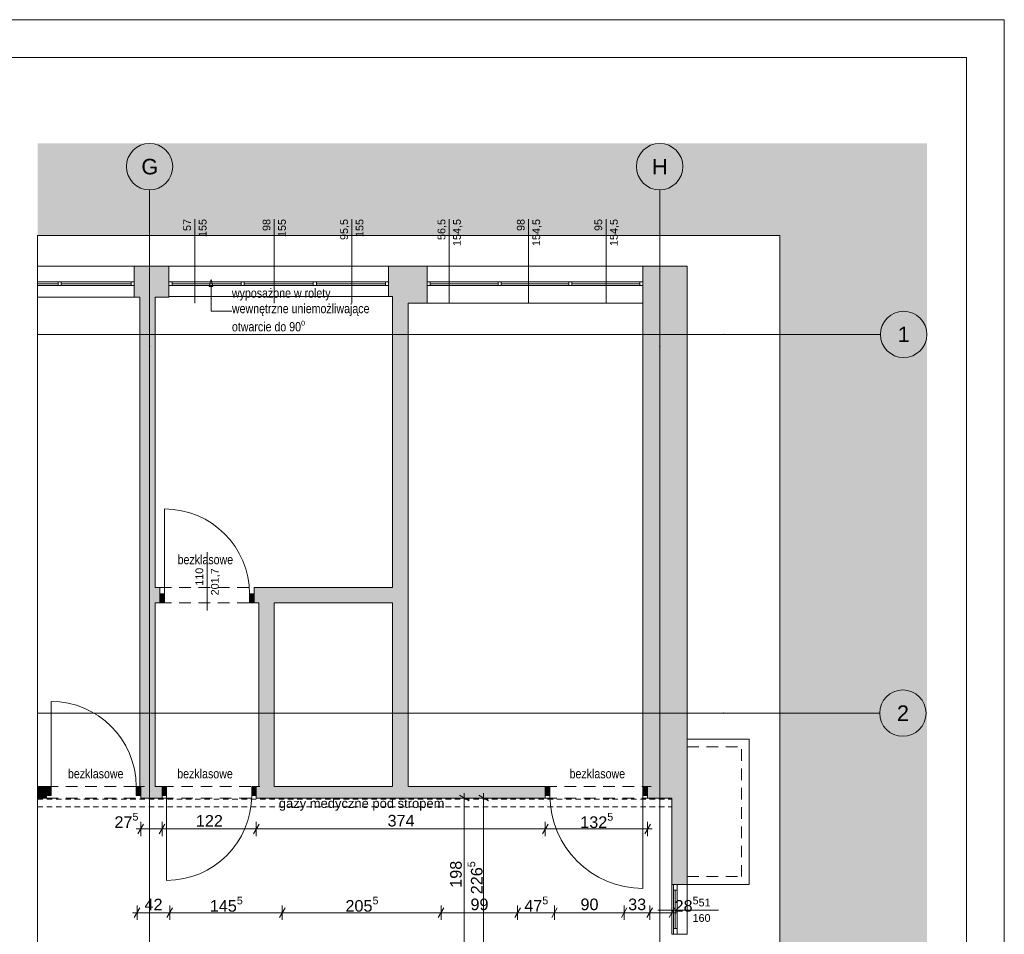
# Paper-space layout 'A-09 INWENTARYZACJA - PIĘTRO 6' of a CAD drawing. Header units: millimetres. Extents: x 0 to 420, y 0 to 297.
# Tile 8 of 8: x 293 to 420, y 179 to 297. Entities that reach past the tile are written whole.
import ezdxf
from ezdxf.xclip import XClip

# ---------------------------------------------------------------- set-up
doc = ezdxf.new("R2010")
doc.units = ezdxf.units.MM
doc.header["$MEASUREMENT"] = 0
doc.header["$XCLIPFRAME"] = 0
for name, pattern in [('DASHDOTX2', [1000, 500, -250, 0, -250]), ('Dashed 01', [1.2, 0.7, -0.5]), ('Przer. długie kreski', [2.5, 1.5, -1]), ('PRZERYWANA_DU_A', [550, 350.0000000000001, -199.9999999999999])]:
    doc.linetypes.add(name, pattern=pattern)
for name, color, linetype, lineweight in [('0_Nr_pióra__2', 8, 'Continuous', 13), ('A_Arkusz_Nr_pióra__1', 7, 'Continuous', 20), ('A_stolarka_Nr_pióra__3', 252, 'Continuous', 13), ('A_wymiary_Nr_pióra__1', 7, 'Continuous', 20), ('A_wymiary_Nr_pióra__2', 8, 'Continuous', 13), ('A_ściany_Nr_pióra__1', 7, 'Continuous', 20), ('Drzwi Archicad_Nr_pióra__1', 7, 'Continuous', 20), ('Znaczniki drzwi Archicada_Nr_pióra__3', 252, 'Continuous', 13)]:
    doc.layers.add(name, color=color, linetype=linetype, lineweight=lineweight)
for name, color, linetype, lineweight, true_color in [('A_opis_Nr_pióra__255', 7, 'Continuous', 15, 0x242424), ('A_opis_Nr_pióra__8', 7, 'Continuous', 13, 0x4c4c4c), ('A_osie_Nr_pióra__16', 7, 'Continuous', 5, 0x0f0f0f), ('A_osie_Nr_pióra__76', 7, 'Continuous', 5, 0x2d2d2d), ('A_ppoż_Nr_pióra__8', 7, 'Continuous', 13, 0x4c4c4c), ('A_wyposażenie_Nr_pióra__150', 7, 'Continuous', 5, 0x585858), ('A_wyposażenie_Nr_pióra__8', 7, 'Continuous', 13, 0x4c4c4c), ('A_ściany_Nr_pióra__10', 7, 'Continuous', 13, 0x4b4b4b), ('A_ściany_Nr_pióra__19', 7, 'Continuous', 5, 0x191919), ('Okna Archicada_Nr_pióra__19', 7, 'Continuous', 5, 0x191919)]:
    doc.layers.add(name, color=color, linetype=linetype, lineweight=lineweight, true_color=true_color)
for name, color, linetype in [('A_podrys', 7, 'Continuous'), ('A_ściany', 7, 'Continuous'), ('Drzwi Archicad', 7, 'Continuous')]:
    doc.layers.add(name, color=color, linetype=linetype)
doc.styles.add('STYL_AUTOMATYCZNY_1', font='arial.ttf')
doc.styles.add('STYL_AUTOMATYCZNY_2', font='ARIALN.TTF')
doc.styles.add('STYL_AUTOMATYCZNY_4', font='arial.ttf')

# ---------------------------------------------------------------- blocks, each defined once
blk = doc.blocks.new('Rysunek_2_2', base_point=(-1729.889313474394, -273.7973513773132))
at = {"linetype": 'Continuous', "lineweight": 0, "true_color": 0x484848}
blk.add_hatch(color=251, dxfattribs=at).paths.add_polyline_path([(409.9757994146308, 280.9865355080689), (294.9105875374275, 280.9865355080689), (294.9105875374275, 269.0874819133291), (390.975794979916, 269.0874819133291), (390.975794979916, 110.2774856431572), (409.9757994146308, 110.2774856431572)])
at = {"layer": 'A_ściany', "linetype": 'Continuous', "lineweight": 0, "true_color": 0x000000}
for points in [[(307.407795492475, 265.0874827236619), (307.407795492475, 261.0874827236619), (311.9077954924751, 261.0874827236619), (311.9077954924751, 265.0874827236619)], [(340.3277954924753, 265.0874827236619), (340.3277954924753, 261.1874827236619), (340.8577177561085, 261.1874827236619), (340.8577177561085, 265.0874827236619)], [(340.8577177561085, 265.0874827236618), (340.8577177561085, 260.3374827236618), (345.3257954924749, 260.3374827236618), (345.3257954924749, 265.0874827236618)], [(373.2257954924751, 265.0874827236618), (373.2257954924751, 197.7874827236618), (373.8457954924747, 197.7874827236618), (373.8457954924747, 196.2874827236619), (378.9757954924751, 196.2874827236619), (378.9757954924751, 265.0874827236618)], [(310.1374357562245, 197.7874827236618), (310.1374357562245, 261.0874827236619), (308.1424357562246, 261.0874827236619), (308.1424357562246, 197.7874827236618)], [(342.8527177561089, 197.7874827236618), (342.8527177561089, 260.3374827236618), (340.8577177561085, 260.3374827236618), (340.8577177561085, 197.7874827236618)], [(310.1374357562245, 221.5459556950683), (310.7374358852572, 221.5459556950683), (310.7374358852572, 223.5409557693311), (310.1374357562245, 223.5409557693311)], [(322.9374356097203, 221.5459556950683), (340.8577177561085, 221.5459556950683), (340.8577177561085, 223.5409557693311), (322.9374356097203, 223.5409557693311)], [(325.5182834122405, 197.7874827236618), (325.5182834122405, 221.5459556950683), (323.5232834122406, 221.5459556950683), (323.5232834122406, 197.7874827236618)], [(296.0657957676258, 197.7874836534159), (294.9105853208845, 197.7874836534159), (294.9105853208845, 196.2874835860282), (296.0657957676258, 196.2874835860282)], [(311.0157954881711, 197.7874829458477), (308.2657954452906, 197.7874825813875), (308.2657954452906, 196.2874827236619), (311.0157954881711, 196.2874827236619)], [(360.6057953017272, 197.7874818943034), (323.2157950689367, 197.7874829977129), (323.2157950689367, 196.2874827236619), (360.6057953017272, 196.2874827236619)], [(376.9757954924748, 185.1174827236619), (378.9757954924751, 185.1174827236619), (378.9757954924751, 196.2874827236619), (376.9757954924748, 196.2874827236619)]]:
    blk.add_hatch(color=18, dxfattribs=at).paths.add_polyline_path(points)
at = {"layer": 'Drzwi Archicad', "linetype": 'Continuous', "lineweight": 0, "true_color": 0xfdfdfd}
for points in [[(310.7374357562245, 222.6959556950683), (310.7374357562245, 221.5459556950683), (311.3374357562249, 221.5459556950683), (311.3374357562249, 222.6959556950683)], [(322.9374357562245, 221.5459556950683), (322.9374357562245, 222.6959556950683), (322.3374357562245, 222.6959556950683), (322.3374357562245, 221.5459556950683)], [(296.0657954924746, 197.7874827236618), (296.0657954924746, 196.6374827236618), (296.6657954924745, 196.6374827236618), (296.6657954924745, 197.7874827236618)], [(308.2657954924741, 196.6374827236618), (308.2657954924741, 197.7874827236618), (307.6657954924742, 197.7874827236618), (307.6657954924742, 196.6374827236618)], [(311.0157954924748, 196.6374827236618), (311.6157954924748, 196.6374827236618), (311.6157954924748, 197.7874827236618), (311.0157954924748, 197.7874827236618)], [(323.2157954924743, 197.7874827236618), (322.6157954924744, 197.7874827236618), (322.6157954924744, 196.6374827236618), (323.2157954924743, 196.6374827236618)], [(360.6057954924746, 197.7874827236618), (360.6057954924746, 196.6374827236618), (361.2057954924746, 196.6374827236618), (361.2057954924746, 197.7874827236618)], [(373.8457954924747, 196.6374827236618), (373.8457954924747, 197.7874827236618), (373.2457954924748, 197.7874827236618), (373.2457954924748, 196.6374827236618)]]:
    blk.add_hatch(color=7, dxfattribs=at).paths.add_polyline_path(points)
at = {"layer": '0_Nr_pióra__2', "color": 8, "linetype": 'PRZERYWANA_DU_A', "lineweight": 13, "flags": 128}
for points in [[(390.9757954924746, 110.2774827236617), (390.9757954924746, 269.0874827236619), (294.9105852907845, 269.0874827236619)], [(294.9105852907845, 269.0874827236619), (294.9105852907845, 110.2774827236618)]]:
    blk.add_lwpolyline(points, dxfattribs=at)
at = {"layer": 'A_opis_Nr_pióra__255', "color": 250, "linetype": 'Continuous', "lineweight": 15, "true_color": 0x242424}
for p, q in [((317.3603087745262, 263.3956602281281), (317.1103100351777, 262.462647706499)), ((317.6103100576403, 262.462647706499), (317.1103100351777, 262.462647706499)), ((317.3603087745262, 263.3956602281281), (317.6103100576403, 262.462647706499)), ((317.3603087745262, 262.462647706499), (317.3603087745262, 259.2984118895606)), ((317.3603087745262, 259.2984118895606), (320.062642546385, 259.2984118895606))]:
    blk.add_line(p, q, dxfattribs=at)
at = {"layer": 'A_osie_Nr_pióra__16', "color": 250, "linetype": 'DASHDOTX2', "lineweight": 5, "true_color": 0x0f0f0f}
for p, q in [((309.4077954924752, 254.7354591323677), (309.4077954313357, 274.9865393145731)), ((375.407795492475, 254.7354591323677), (375.4077958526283, 274.9865393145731)), ((383.7247166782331, 256.2774847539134), (294.9105854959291, 256.2774847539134)), ((383.724715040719, 256.2774827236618), (403.9757945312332, 256.2774816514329)), ((309.4077969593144, 254.7354603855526), (309.4077969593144, 110.2774825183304)), ((375.4077955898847, 254.7354603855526), (375.4077955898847, 110.2774825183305)), ((383.6235059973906, 207.2774821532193), (294.9105854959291, 207.2774821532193)), ((383.6235077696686, 207.2774827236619), (403.8745882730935, 207.2774819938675))]:
    blk.add_line(p, q, dxfattribs=at)
for p in [(383.724715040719, 256.2774827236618), (383.724715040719, 256.2774827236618), (309.4077954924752, 254.7354591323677), (309.4077954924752, 254.7354591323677), (375.407795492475, 254.7354591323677), (375.407795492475, 254.7354591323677), (383.6235077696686, 207.2774827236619), (383.6235077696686, 207.2774827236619)]:
    blk.add_point(p, dxfattribs=at)
at = {"layer": 'A_osie_Nr_pióra__76', "color": 250, "linetype": 'Continuous', "lineweight": 5, "true_color": 0x2d2d2d}
for centre in [(309.4077954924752, 277.9865395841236), (375.407795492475, 277.9865395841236), (406.9757954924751, 256.2774827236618), (406.8745882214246, 207.2774827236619)]:
    blk.add_circle(centre, 3, dxfattribs=at)
at = {"layer": 'A_stolarka_Nr_pióra__3', "color": 252, "linetype": 'Continuous', "lineweight": 13}
for p, q in [((315.2688475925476, 271.2107720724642), (315.2688475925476, 260.3374816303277)), ((325.5316699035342, 271.2107720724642), (325.5316699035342, 260.3374816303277)), ((335.5679368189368, 271.2107720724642), (335.5679368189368, 260.3374816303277)), ((348.1668466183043, 271.2107720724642), (348.1668466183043, 260.3374816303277)), ((358.4296714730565, 271.2107720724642), (358.4296714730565, 260.3374816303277)), ((368.4659358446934, 271.2107720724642), (368.4659358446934, 260.3374816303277)), ((383.0172518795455, 181.7705338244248), (375.185796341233, 181.7705338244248))]:
    blk.add_line(p, q, dxfattribs=at)
at = {"layer": 'A_wymiary_Nr_pióra__1', "color": 7, "linetype": 'Continuous', "lineweight": 20}
for p, q in [((350.7407965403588, 195.926637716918), (349.4907952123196, 196.6483269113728)), ((353.2407966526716, 195.926637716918), (351.9907953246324, 196.6483269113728)), ((308.626638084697, 192.9124815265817), (307.9049514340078, 191.6624827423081)), ((311.3766394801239, 192.9124815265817), (310.6549528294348, 191.6624827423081)), ((323.576638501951, 192.9124815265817), (322.8549518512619, 191.6624827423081)), ((360.9666401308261, 192.9124815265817), (360.2449509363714, 191.6624827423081)), ((373.484950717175, 191.6624827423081), (374.2066399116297, 192.9124815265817)), ((308.146639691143, 182.0824834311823), (307.4249504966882, 180.8324821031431)), ((312.3666399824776, 182.0824834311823), (311.6449507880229, 180.8324821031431)), ((326.9359785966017, 182.0824834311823), (326.2142919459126, 180.8324821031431)), ((347.4766390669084, 182.0824834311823), (346.7549524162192, 180.8324821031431)), ((357.3866385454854, 182.0824834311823), (356.6649518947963, 180.8324821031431)), ((362.1566391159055, 182.0824834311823), (361.4349524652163, 180.8324821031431)), ((371.1766386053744, 182.0824834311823), (370.4549519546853, 180.8324821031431)), ((374.4866398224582, 182.0824834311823), (373.7649506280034, 180.8324821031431)), ((376.6149525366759, 180.8324821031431), (377.3366391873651, 182.0824834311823))]:
    blk.add_line(p, q, dxfattribs=at)
at = {"layer": 'A_wymiary_Nr_pióra__2', "color": 8, "linetype": 'Continuous', "lineweight": 13}
for p, q in [((351.0532956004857, 196.2874835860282), (349.1782961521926, 196.2874835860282)), ((350.1157958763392, 196.2874835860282), (350.1157958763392, 196.8987326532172)), ((350.1157958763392, 176.4974832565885), (350.1157958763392, 196.2874835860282)), ((353.5532957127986, 196.2874835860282), (351.6782962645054, 196.2874835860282)), ((352.615795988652, 196.2874835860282), (352.615795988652, 196.8987326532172)), ((352.615795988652, 173.6174827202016), (352.615795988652, 196.2874835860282)), ((308.2657947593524, 191.3499836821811), (308.2657947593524, 193.2249831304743)), ((311.0157961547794, 191.3499836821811), (311.0157961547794, 193.2249831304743)), ((323.2157951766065, 191.3499836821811), (323.2157951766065, 193.2249831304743)), ((360.6057942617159, 191.3499836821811), (360.6057942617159, 193.2249831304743)), ((373.8457965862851, 191.3499836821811), (373.8457965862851, 193.2249831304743)), ((307.6545456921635, 192.2874834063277), (308.2657947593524, 192.2874834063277)), ((308.2657947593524, 192.2874834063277), (311.0157961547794, 192.2874834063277)), ((311.0157961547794, 192.2874834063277), (323.2157951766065, 192.2874834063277)), ((323.2157951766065, 192.2874834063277), (360.6057942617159, 192.2874834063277)), ((360.6057942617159, 192.2874834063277), (373.8457965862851, 192.2874834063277)), ((373.8457965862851, 192.2874834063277), (374.4570456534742, 192.2874834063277)), ((307.7857963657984, 180.5199830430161), (307.7857963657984, 182.3949824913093)), ((312.005796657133, 180.5199830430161), (312.005796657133, 182.3949824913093)), ((326.5751352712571, 180.5199830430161), (326.5751352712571, 182.3949824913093)), ((347.1157957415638, 180.5199830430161), (347.1157957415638, 182.3949824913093)), ((357.0257952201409, 180.5199830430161), (357.0257952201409, 182.3949824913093)), ((361.7957957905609, 180.5199830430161), (361.7957957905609, 182.3949824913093)), ((370.8157952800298, 180.5199830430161), (370.8157952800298, 182.3949824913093)), ((374.1257964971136, 180.5199830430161), (374.1257964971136, 182.3949824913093)), ((376.9757958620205, 180.5199830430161), (376.9757958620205, 182.3949824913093)), ((307.1745447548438, 181.4574827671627), (307.7857963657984, 181.4574827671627)), ((307.7857963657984, 181.4574827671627), (312.005796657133, 181.4574827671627)), ((312.005796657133, 181.4574827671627), (326.5751352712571, 181.4574827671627)), ((326.5751352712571, 181.4574827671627), (347.1157957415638, 181.4574827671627)), ((347.1157957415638, 181.4574827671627), (357.0257952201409, 181.4574827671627)), ((357.0257952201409, 181.4574827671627), (361.7957957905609, 181.4574827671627)), ((361.7957957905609, 181.4574827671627), (370.8157952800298, 181.4574827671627)), ((370.8157952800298, 181.4574827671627), (374.1257964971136, 181.4574827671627)), ((374.1257964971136, 181.4574827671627), (376.9757958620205, 181.4574827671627)), ((376.9757958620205, 181.4574827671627), (377.5870449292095, 181.4574827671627))]:
    blk.add_line(p, q, dxfattribs=at)
at = {"layer": 'A_wyposażenie_Nr_pióra__150', "color": 251, "linetype": 'Dashed 01', "lineweight": 5, "true_color": 0x585858}
for p, q in [((294.9105853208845, 196.1380882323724), (377.0257961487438, 196.1380882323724)), ((294.9105853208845, 195.1380881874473), (377.0257961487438, 195.1380881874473))]:
    blk.add_line(p, q, dxfattribs=at)
at = {"layer": 'A_ściany_Nr_pióra__1', "color": 7, "linetype": 'Continuous', "lineweight": 20}
for p, q in [((307.4077953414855, 261.0874829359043), (307.4077953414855, 265.0874831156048)), ((340.3277953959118, 261.18748344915), (340.3277953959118, 265.0874831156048)), ((345.3257962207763, 260.3374816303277), (345.3257962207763, 265.0874831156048)), ((310.7374369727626, 223.5409557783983), (310.36743609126, 223.5409557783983)), ((310.7374369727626, 222.6959550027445), (310.7374369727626, 223.5409557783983)), ((322.9374359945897, 223.5409557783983), (323.3074368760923, 223.5409557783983)), ((322.9374359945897, 222.6959550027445), (322.9374359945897, 223.5409557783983)), ((310.7374369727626, 221.5459567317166), (310.7374369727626, 222.6959550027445)), ((322.9374359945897, 221.5459567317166), (322.9374359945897, 222.6959550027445)), ((310.7374369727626, 221.5459567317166), (310.2674355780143, 221.5459567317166)), ((322.9374359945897, 221.5459567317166), (323.4074348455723, 221.5459567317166)), ((296.0657957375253, 197.7874836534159), (295.5957943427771, 197.7874836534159)), ((296.0657957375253, 197.7874836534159), (296.0657957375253, 196.6374828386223)), ((308.2657947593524, 197.7874836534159), (308.7357961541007, 197.7874836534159)), ((308.2657947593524, 197.7874836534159), (308.2657947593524, 196.6374828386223)), ((311.0157961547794, 197.7874836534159), (310.5457947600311, 197.7874836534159)), ((311.0157961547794, 197.7874836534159), (311.0157961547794, 196.6374828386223)), ((323.2157951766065, 197.7874836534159), (323.6857965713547, 197.7874836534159)), ((323.2157951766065, 197.7874836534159), (323.2157951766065, 196.6374828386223)), ((360.6057942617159, 197.7874836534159), (360.1357954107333, 197.7874836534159)), ((360.6057942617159, 197.7874836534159), (360.6057942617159, 196.6374828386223)), ((373.8457965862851, 197.7874836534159), (374.3157954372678, 197.7874836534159)), ((373.8457965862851, 197.7874836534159), (373.8457965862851, 196.6374828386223)), ((296.0657957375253, 196.2874835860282), (295.6957948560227, 196.2874835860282)), ((296.0657957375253, 196.6374828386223), (296.0657957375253, 196.2874835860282)), ((308.2657947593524, 196.6374828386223), (308.2657947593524, 196.2874835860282)), ((308.2657947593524, 196.2874835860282), (308.6357956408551, 196.2874835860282)), ((311.0157961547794, 196.2874835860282), (310.6457952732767, 196.2874835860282)), ((311.0157961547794, 196.6374828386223), (311.0157961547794, 196.2874835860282)), ((323.2157951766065, 196.6374828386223), (323.2157951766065, 196.2874835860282)), ((323.2157951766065, 196.2874835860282), (323.5857960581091, 196.2874835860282)), ((360.6057942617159, 196.2874835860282), (360.2357959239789, 196.2874835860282)), ((360.6057942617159, 196.6374828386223), (360.6057942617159, 196.2874835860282)), ((373.8457965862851, 196.6374828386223), (373.8457965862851, 196.2874835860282)), ((373.8457965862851, 196.2874835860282), (374.2157949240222, 196.2874835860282)), ((378.9757959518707, 185.1174832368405), (376.9757958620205, 185.1174832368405)), ((378.9757959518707, 178.6574836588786), (376.9757958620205, 178.6574836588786))]:
    blk.add_line(p, q, dxfattribs=at)
at = {"layer": 'A_ściany_Nr_pióra__1', "color": 7, "linetype": 'Continuous', "lineweight": 20, "flags": 128}
for points in [[(311.9077954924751, 265.0874827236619), (307.407795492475, 265.0874827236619)], [(311.9077954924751, 265.0874827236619), (311.9077954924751, 261.1874827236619)], [(340.8577177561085, 265.0874827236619), (340.3277954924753, 265.0874827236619)], [(345.3257954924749, 265.0874827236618), (340.8577177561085, 265.0874827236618)], [(373.2257954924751, 260.3374827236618), (373.2257954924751, 265.0874827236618)], [(378.9757954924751, 265.0874827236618), (373.2257954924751, 265.0874827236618)], [(378.9757954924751, 196.2874827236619), (378.9757954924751, 265.0874827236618)], [(311.9077954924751, 261.0874827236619), (311.9077954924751, 261.1874827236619)], [(340.3277954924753, 261.1874827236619), (340.8577177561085, 261.1874827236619)], [(340.8577177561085, 261.1874827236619), (340.8577177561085, 260.3374827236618)], [(307.407795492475, 261.0874827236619), (308.1424357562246, 261.0874827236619)], [(308.1424357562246, 261.0874827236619), (308.1424357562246, 197.7874827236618)], [(310.1374357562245, 223.5409556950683), (310.1374357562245, 261.0874827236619)], [(310.1374357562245, 261.0874827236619), (311.9077954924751, 261.0874827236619)], [(340.8577177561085, 260.3374827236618), (340.8577177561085, 223.5409556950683)], [(342.8527177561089, 260.3374827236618), (345.3257954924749, 260.3374827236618)], [(342.8527177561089, 197.7874827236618), (342.8527177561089, 260.3374827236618)], [(373.2257954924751, 260.3374827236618), (373.2257954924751, 197.7874827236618)], [(310.7374358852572, 223.5409556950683), (310.1374357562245, 223.5409556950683)], [(340.8577177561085, 223.5409556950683), (322.9374356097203, 223.5409556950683)], [(310.1374357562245, 197.7874827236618), (310.1374357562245, 221.5459556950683)], [(310.1374357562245, 221.5459556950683), (310.7374358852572, 221.5459556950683)], [(322.9374356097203, 221.5459556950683), (323.5232834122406, 221.5459556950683)], [(323.5232834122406, 221.5459556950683), (323.5232834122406, 197.7874827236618)], [(325.5182834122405, 197.7874827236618), (325.5182834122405, 221.5459556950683)], [(325.5182834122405, 221.5459556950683), (340.8577177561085, 221.5459556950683)], [(340.8577177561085, 221.5459556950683), (340.8577177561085, 197.7874827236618)], [(296.0657958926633, 197.7874827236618), (294.9105852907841, 197.7874827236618)], [(311.0157952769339, 197.7874827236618), (310.1374357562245, 197.7874827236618)], [(323.5232834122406, 197.7874827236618), (323.2157952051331, 197.7874827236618)], [(340.8577177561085, 197.7874827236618), (325.5182834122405, 197.7874827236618)], [(360.6057953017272, 197.7874827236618), (342.8527177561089, 197.7874827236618)], [(373.2257954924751, 197.7874827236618), (373.8457954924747, 197.7874827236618)], [(294.9105852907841, 196.2874827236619), (296.0657958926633, 196.2874827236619)], [(308.2657958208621, 196.2874827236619), (311.0157952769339, 196.2874827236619)], [(323.2157952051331, 196.2874827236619), (360.6057953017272, 196.2874827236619)], [(373.8457954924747, 196.2874827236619), (376.9757954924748, 196.2874827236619)], [(376.9757954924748, 196.2874827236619), (376.9757954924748, 185.1174827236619)], [(378.9757954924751, 185.1174827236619), (378.9757954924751, 196.2874827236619)]]:
    blk.add_lwpolyline(points, dxfattribs=at)
at = {"layer": 'A_ściany_Nr_pióra__10', "color": 251, "linetype": 'Przer. długie kreski', "lineweight": 13, "true_color": 0x4b4b4b}
for p, q in [((310.7374369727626, 223.5409557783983), (322.9374359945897, 223.5409557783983)), ((310.7374369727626, 221.5459567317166), (322.9374359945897, 221.5459567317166)), ((378.9757959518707, 202.9174830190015), (385.9757962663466, 202.9174830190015)), ((385.9757962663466, 186.1174832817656), (385.9757962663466, 202.9174830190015)), ((296.0657957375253, 197.7874836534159), (308.2657947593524, 197.7874836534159)), ((311.0157961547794, 197.7874836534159), (323.2157951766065, 197.7874836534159)), ((360.6057942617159, 197.7874836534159), (373.8457965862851, 197.7874836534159)), ((296.0657957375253, 196.2874835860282), (308.2657947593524, 196.2874835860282)), ((311.0157961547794, 196.2874835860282), (323.2157951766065, 196.2874835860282)), ((360.6057942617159, 196.2874835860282), (373.8457965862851, 196.2874835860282)), ((378.9757959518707, 186.1174832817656), (385.9757962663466, 186.1174832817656))]:
    blk.add_line(p, q, dxfattribs=at)
at = {"layer": 'A_ściany_Nr_pióra__10', "color": 251, "linetype": 'Continuous', "lineweight": 13, "true_color": 0x4b4b4b}
for p, q in [((378.9757959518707, 203.9174830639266), (386.9757963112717, 203.9174830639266)), ((386.9757963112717, 185.1174832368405), (386.9757963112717, 203.9174830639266)), ((378.9757959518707, 185.1174832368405), (386.9757963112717, 185.1174832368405))]:
    blk.add_line(p, q, dxfattribs=at)
at = {"layer": 'A_ściany_Nr_pióra__19', "color": 250, "linetype": 'Continuous', "lineweight": 5, "true_color": 0x191919}
for p, q in [((307.4077959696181, 265.0874831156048), (294.9105859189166, 265.0874831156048)), ((340.3277953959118, 265.0874831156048), (311.9077955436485, 265.0874831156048)), ((373.2257944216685, 265.0874831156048), (345.3257962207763, 265.0874831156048)), ((311.9077955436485, 261.18748344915), (340.3277953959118, 261.18748344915)), ((294.9105859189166, 261.0874829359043), (307.4077959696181, 261.0874829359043)), ((345.3257962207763, 260.3374816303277), (373.2257944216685, 260.3374816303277)), ((376.9757958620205, 185.1174832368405), (376.9757958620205, 178.6574836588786)), ((378.9757959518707, 178.6574836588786), (378.9757959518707, 185.1174832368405))]:
    blk.add_line(p, q, dxfattribs=at)
at = {"layer": 'Drzwi Archicad_Nr_pióra__1', "color": 7, "linetype": 'Continuous', "lineweight": 20}
for p, q in [((311.3374349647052, 222.6959550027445), (311.3374349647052, 233.6959554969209)), ((310.7374369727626, 223.5409557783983), (310.36743609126, 223.5409557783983)), ((310.7374369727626, 223.5409557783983), (310.36743609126, 223.5409557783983)), ((310.7374369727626, 222.6959550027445), (310.7374369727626, 223.5409557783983)), ((310.7374369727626, 222.6959550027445), (310.7374369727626, 223.5409557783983)), ((322.9374359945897, 222.6959550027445), (322.9374359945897, 223.5409557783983)), ((322.9374359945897, 222.6959550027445), (322.9374359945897, 223.5409557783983)), ((322.9374359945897, 223.5409557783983), (323.3074368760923, 223.5409557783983)), ((322.9374359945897, 223.5409557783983), (323.3074368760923, 223.5409557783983)), ((310.7374369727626, 222.6959550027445), (311.3374349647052, 222.6959550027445)), ((310.7374369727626, 221.5459567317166), (310.7374369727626, 222.6959550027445)), ((310.7374369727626, 221.5459567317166), (310.7374369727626, 222.6959550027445)), ((310.7374369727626, 221.5459567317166), (310.7374369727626, 222.6959550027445)), ((311.3374349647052, 222.6959550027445), (311.3374349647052, 221.5459567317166)), ((322.3374354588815, 221.5459567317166), (322.3374354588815, 222.6959550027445)), ((322.3374354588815, 222.6959550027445), (322.9374359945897, 222.6959550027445)), ((322.9374359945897, 222.6959550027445), (322.9374359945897, 221.5459567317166)), ((322.9374359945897, 221.5459567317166), (322.9374359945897, 222.6959550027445)), ((322.9374359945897, 221.5459567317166), (322.9374359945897, 222.6959550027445)), ((310.7374369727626, 221.5459567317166), (310.2674355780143, 221.5459567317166)), ((310.7374369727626, 221.5459567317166), (310.2674355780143, 221.5459567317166)), ((311.3374349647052, 221.5459567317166), (310.7374369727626, 221.5459567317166)), ((322.9374359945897, 221.5459567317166), (322.3374354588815, 221.5459567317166)), ((322.9374359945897, 221.5459567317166), (323.4074348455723, 221.5459567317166)), ((322.9374359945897, 221.5459567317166), (323.4074348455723, 221.5459567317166)), ((296.6657962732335, 197.7874836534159), (296.6657962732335, 208.7874816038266)), ((296.0657957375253, 197.7874836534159), (295.5957943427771, 197.7874836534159)), ((296.0657957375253, 197.7874836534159), (295.5957943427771, 197.7874836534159)), ((296.0657957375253, 197.7874836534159), (296.6657962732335, 197.7874836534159)), ((296.0657957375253, 196.6374828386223), (296.0657957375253, 197.7874836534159)), ((296.0657957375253, 197.7874836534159), (296.0657957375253, 196.6374828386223)), ((296.0657957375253, 197.7874836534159), (296.0657957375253, 196.6374828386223)), ((296.6657962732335, 197.7874836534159), (296.6657962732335, 196.6374828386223)), ((307.6657942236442, 196.6374828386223), (307.6657942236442, 197.7874836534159)), ((307.6657942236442, 197.7874836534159), (308.2657947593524, 197.7874836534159)), ((308.2657947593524, 197.7874836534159), (308.2657947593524, 196.6374828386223)), ((308.2657947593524, 197.7874836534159), (308.2657947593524, 196.6374828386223)), ((308.2657947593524, 197.7874836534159), (308.2657947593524, 196.6374828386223)), ((308.2657947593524, 197.7874836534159), (308.7357961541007, 197.7874836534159)), ((308.2657947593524, 197.7874836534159), (308.7357961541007, 197.7874836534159)), ((311.0157961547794, 197.7874836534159), (310.5457947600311, 197.7874836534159)), ((311.0157961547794, 197.7874836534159), (310.5457947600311, 197.7874836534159)), ((311.6157966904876, 197.7874836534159), (311.0157961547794, 197.7874836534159)), ((311.0157961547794, 197.7874836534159), (311.0157961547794, 196.6374828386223)), ((311.0157961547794, 197.7874836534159), (311.0157961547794, 196.6374828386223)), ((311.0157961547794, 197.7874836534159), (311.0157961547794, 196.6374828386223)), ((311.6157966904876, 196.6374828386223), (311.6157966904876, 197.7874836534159)), ((323.2157951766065, 197.7874836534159), (322.6157946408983, 197.7874836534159)), ((322.6157946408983, 197.7874836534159), (322.6157946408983, 196.6374828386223)), ((323.2157951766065, 196.6374828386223), (323.2157951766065, 197.7874836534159)), ((323.2157951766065, 197.7874836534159), (323.2157951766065, 196.6374828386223)), ((323.2157951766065, 197.7874836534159), (323.2157951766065, 196.6374828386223)), ((323.2157951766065, 197.7874836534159), (323.6857965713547, 197.7874836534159)), ((323.2157951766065, 197.7874836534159), (323.6857965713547, 197.7874836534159)), ((360.6057942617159, 197.7874836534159), (360.1357954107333, 197.7874836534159)), ((360.6057942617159, 197.7874836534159), (360.1357954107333, 197.7874836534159)), ((360.6057942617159, 197.7874836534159), (361.2057947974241, 197.7874836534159)), ((360.6057942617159, 196.6374828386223), (360.6057942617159, 197.7874836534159)), ((360.6057942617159, 197.7874836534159), (360.6057942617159, 196.6374828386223)), ((360.6057942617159, 197.7874836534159), (360.6057942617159, 196.6374828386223)), ((361.2057947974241, 197.7874836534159), (361.2057947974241, 196.6374828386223)), ((373.2457960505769, 196.6374828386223), (373.2457960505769, 197.7874836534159)), ((373.2457960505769, 197.7874836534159), (373.8457965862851, 197.7874836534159)), ((373.8457965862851, 197.7874836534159), (373.8457965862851, 196.6374828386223)), ((373.8457965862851, 197.7874836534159), (373.8457965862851, 196.6374828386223)), ((373.8457965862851, 197.7874836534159), (373.8457965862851, 196.6374828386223)), ((373.8457965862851, 197.7874836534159), (374.3157954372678, 197.7874836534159)), ((373.8457965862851, 197.7874836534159), (374.3157954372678, 197.7874836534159)), ((296.0657957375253, 196.2874835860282), (295.6957948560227, 196.2874835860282)), ((296.0657957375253, 196.2874835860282), (295.6957948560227, 196.2874835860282)), ((296.6657962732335, 196.6374828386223), (296.0657957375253, 196.6374828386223)), ((296.0657957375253, 196.6374828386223), (296.0657957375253, 196.2874835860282)), ((296.0657957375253, 196.6374828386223), (296.0657957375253, 196.2874835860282)), ((308.2657947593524, 196.6374828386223), (307.6657942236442, 196.6374828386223)), ((308.2657947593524, 196.6374828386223), (308.2657947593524, 196.2874835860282)), ((308.2657947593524, 196.6374828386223), (308.2657947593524, 196.2874835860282)), ((308.2657947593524, 196.2874835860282), (308.6357956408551, 196.2874835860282)), ((308.2657947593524, 196.2874835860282), (308.6357956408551, 196.2874835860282)), ((311.0157961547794, 196.2874835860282), (310.6457952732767, 196.2874835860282)), ((311.0157961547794, 196.2874835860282), (310.6457952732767, 196.2874835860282)), ((311.0157961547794, 196.6374828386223), (311.6157966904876, 196.6374828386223)), ((311.0157961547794, 196.6374828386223), (311.0157961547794, 196.2874835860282)), ((311.0157961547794, 196.6374828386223), (311.0157961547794, 196.2874835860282)), ((311.6157966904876, 196.6374828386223), (311.6157966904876, 185.637482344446)), ((322.6157946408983, 196.6374828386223), (323.2157951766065, 196.6374828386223)), ((323.2157951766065, 196.6374828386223), (323.2157951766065, 196.2874835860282)), ((323.2157951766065, 196.6374828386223), (323.2157951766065, 196.2874835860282)), ((323.2157951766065, 196.2874835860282), (323.5857960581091, 196.2874835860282)), ((323.2157951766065, 196.2874835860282), (323.5857960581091, 196.2874835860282)), ((360.6057942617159, 196.2874835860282), (360.2357959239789, 196.2874835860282)), ((360.6057942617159, 196.2874835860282), (360.2357959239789, 196.2874835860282)), ((361.2057947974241, 196.6374828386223), (360.6057942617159, 196.6374828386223)), ((360.6057942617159, 196.6374828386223), (360.6057942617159, 196.2874835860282)), ((360.6057942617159, 196.6374828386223), (360.6057942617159, 196.2874835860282)), ((373.8457965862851, 196.6374828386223), (373.2457960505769, 196.6374828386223)), ((373.2457960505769, 196.6374828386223), (373.2457960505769, 184.5974815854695)), ((373.8457965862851, 196.6374828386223), (373.8457965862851, 196.2874835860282)), ((373.8457965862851, 196.6374828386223), (373.8457965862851, 196.2874835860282)), ((373.8457965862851, 196.2874835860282), (374.2157949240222, 196.2874835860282)), ((373.8457965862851, 196.2874835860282), (374.2157949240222, 196.2874835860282))]:
    blk.add_line(p, q, dxfattribs=at)
for centre, radius, start, end in [((311.3374357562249, 222.6959556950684), 10.99999999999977, 0, 90), ((296.6657954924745, 197.787482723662), 10.99999999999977, 0, 90), ((311.6157954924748, 196.6374827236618), 10.99999999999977, 270, 0), ((373.2457954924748, 196.6374827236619), 12.04000000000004, 180, 270)]:
    blk.add_arc(centre, radius, start, end, dxfattribs=at)
at = {"layer": 'Okna Archicada_Nr_pióra__19', "color": 250, "linetype": 'Continuous', "lineweight": 5, "true_color": 0x191919}
for p, q in [((297.5611279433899, 262.8374817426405), (294.9105852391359, 262.8374817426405)), ((294.9105859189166, 263.0874830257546), (307.4077959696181, 263.0874830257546)), ((307.4077959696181, 262.587483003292), (294.9105859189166, 262.587483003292)), ((297.561127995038, 263.0874830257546), (297.561127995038, 262.587483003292)), ((297.9611300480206, 263.0874830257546), (297.9611300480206, 262.587483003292)), ((307.0077958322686, 262.8374817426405), (297.9611300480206, 262.8374817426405)), ((307.0077958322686, 263.0874830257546), (307.0077958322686, 262.587483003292)), ((307.4077959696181, 263.0874830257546), (307.4077953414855, 262.587483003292)), ((311.9077955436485, 262.587483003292), (311.9077955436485, 263.0874830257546)), ((311.9077955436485, 263.0874830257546), (340.3277953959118, 263.0874830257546)), ((340.3277953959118, 262.587483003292), (311.9077955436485, 262.587483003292)), ((312.3077950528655, 263.0874830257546), (312.3077950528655, 262.587483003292)), ((321.2477956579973, 262.8374817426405), (312.3077950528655, 262.8374817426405)), ((321.2477956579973, 263.0874830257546), (321.2477956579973, 262.587483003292)), ((321.6477951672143, 263.0874830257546), (321.6477951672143, 262.587483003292)), ((330.5877957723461, 262.8374817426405), (321.6477951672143, 262.8374817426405)), ((330.5877957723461, 263.0874830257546), (330.5877957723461, 262.587483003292)), ((330.987795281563, 263.0874830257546), (330.987795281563, 262.587483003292)), ((339.9277958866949, 262.8374817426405), (330.987795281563, 262.8374817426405)), ((339.9277958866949, 263.0874830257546), (339.9277958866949, 262.587483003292)), ((340.3277953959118, 263.0874830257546), (340.3277953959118, 262.587483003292)), ((345.3257962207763, 262.587483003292), (345.3257962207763, 263.0874830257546)), ((345.3257962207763, 263.0874830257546), (373.2257944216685, 263.0874830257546)), ((373.2257944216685, 262.587483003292), (345.3257962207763, 262.587483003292)), ((345.7257957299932, 263.0874830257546), (345.7257957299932, 262.587483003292)), ((354.4924616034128, 262.8374817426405), (345.7257957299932, 262.8374817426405)), ((354.4924616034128, 263.0874830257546), (354.4924616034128, 262.587483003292)), ((354.8924611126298, 263.0874830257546), (354.8924611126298, 262.587483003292)), ((363.659129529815, 262.8374817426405), (354.8924611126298, 262.8374817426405)), ((363.659129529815, 263.0874830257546), (363.659129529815, 262.587483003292)), ((364.0591290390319, 263.0874830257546), (364.0591290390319, 262.587483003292)), ((372.8257949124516, 262.8374817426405), (364.0591290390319, 262.8374817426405)), ((372.8257949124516, 263.0874830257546), (372.8257949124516, 262.587483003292)), ((373.2257944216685, 263.0874830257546), (373.2257944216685, 262.587483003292)), ((377.1757943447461, 178.6574836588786), (377.1757943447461, 185.1174832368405)), ((377.1757943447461, 185.1174832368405), (377.6757943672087, 185.1174832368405)), ((377.6757943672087, 185.1174832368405), (377.6757943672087, 178.6574836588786)), ((377.1757943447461, 184.3674819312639), (377.6757943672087, 184.3674819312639)), ((377.4257956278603, 179.4074824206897), (377.4257956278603, 184.3674819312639)), ((377.1757943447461, 179.4074824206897), (377.6757943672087, 179.4074824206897)), ((377.6757943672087, 178.6574836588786), (377.1757943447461, 178.6574836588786))]:
    blk.add_line(p, q, dxfattribs=at)
at = {"layer": 'Znaczniki drzwi Archicada_Nr_pióra__3', "color": 252, "linetype": 'Continuous', "lineweight": 13}
blk.add_line((316.8374352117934, 228.1062544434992), (316.8374352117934, 220.5379540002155), dxfattribs=at)
at = {"layer": 'A_opis_Nr_pióra__8', "color": 251, "linetype": 'Continuous', "lineweight": 13, "true_color": 0x4c4c4c, "insert": (320.0626433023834, 259.2747647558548), "char_height": 1.2, "width": 18.96356977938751, "attachment_point": 4, "line_spacing_factor": 1.000096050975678, "style": 'STYL_AUTOMATYCZNY_2'}
blk.add_mtext('\\A1;{\\pql;\\fArial Narrow|b0|i0|c238|p0;\\W1.000000;wyposażone w rolety wewnętrzne uniemożliwające otwarcie do 90\\fArial Narrow|b0|i0|c238|p0;\\W1.000000;\\A1{\\H.66x;\\So^  ;}}', dxfattribs=at)
at = {"layer": 'A_osie_Nr_pióra__76', "color": 250, "linetype": 'Continuous', "lineweight": 5, "true_color": 0x2d2d2d, "char_height": 2, "attachment_point": 1, "style": 'STYL_AUTOMATYCZNY_1'}
for s, insert in [('\\A1;{\\pql;\\pt0;\\fArial|b0|i0|c238|p0;\\W1.000000;G}', (308.3410504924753, 278.9865396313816)), ('\\A1;{\\pql;\\pt0;\\fArial|b0|i0|c238|p0;\\W1.000000;H}', (374.417390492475, 278.9865396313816)), ('\\A1;{\\pql;\\pt0;\\fArial|b0|i0|c238|p0;\\W1.000000;1}', (406.2130704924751, 257.2774827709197)), ('\\A1;{\\pql;\\pt0;\\fArial|b0|i0|c238|p0;\\W1.000000;2}', (406.1118632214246, 208.2774827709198))]:
    blk.add_mtext(s, dxfattribs=dict(at, insert=insert))
at = {"layer": 'A_ppoż_Nr_pióra__8', "color": 251, "linetype": 'Continuous', "lineweight": 13, "true_color": 0x4c4c4c, "char_height": 1.2, "attachment_point": 5, "style": 'STYL_AUTOMATYCZNY_2'}
for insert in [(316.6265471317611, 227.1332504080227), (302.4358700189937, 199.43470511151), (316.5792375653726, 199.43470511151), (367.3410652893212, 199.43470511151)]:
    blk.add_mtext('\\A1;{\\pqc;\\fArial Narrow|b0|i0|c238|p0;\\W1.000000;bezklasowe}', dxfattribs=dict(at, insert=insert))
at = {"layer": 'A_stolarka_Nr_pióra__3', "color": 252, "linetype": 'Continuous', "lineweight": 13, "attachment_point": 9, "rotation": 90, "style": 'STYL_AUTOMATYCZNY_1'}
for s, insert, char_height in [('\\A1;{\\pqr;\\fArial|b0|i0|c238|p0;\\W1.000000;57}', (314.7855144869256, 271.2107722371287), 1), ('\\A1;{\\pqr;\\fArial|b0|i0|c238|p0;\\W1.000000;155}', (316.7855144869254, 271.2107722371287), 0.9999999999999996), ('\\A1;{\\pqr;\\fArial|b0|i0|c238|p0;\\W1.000000;98}', (325.0483366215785, 271.2107722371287), 1), ('\\A1;{\\pqr;\\fArial|b0|i0|c238|p0;\\W1.000000;155}', (327.048338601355, 271.2107722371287), 0.9999999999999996), ('\\A1;{\\pqr;\\fArial|b0|i0|c238|p0;\\W1.000000;95,5}', (335.2620591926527, 271.2107722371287), 0.9999999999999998), ('\\A1;{\\pqr;\\fArial|b0|i0|c238|p0;\\W1.000000;155}', (337.0846038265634, 271.2107722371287), 0.9999999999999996), ('\\A1;{\\pqr;\\fArial|b0|i0|c238|p0;\\W1.000000;56,5}', (347.8609699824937, 271.2107722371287), 1), ('\\A1;{\\pqr;\\fArial|b0|i0|c238|p0;\\W1.000000;154,5}', (349.8609708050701, 271.2107722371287), 0.9999999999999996), ('\\A1;{\\pqr;\\fArial|b0|i0|c238|p0;\\W1.000000;98}', (357.9463366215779, 271.2107722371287), 1), ('\\A1;{\\pqr;\\fArial|b0|i0|c238|p0;\\W1.000000;154,5}', (360.1237949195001, 271.2107722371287), 0.9999999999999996), ('\\A1;{\\pqr;\\fArial|b0|i0|c238|p0;\\W1.000000;95}', (367.9826048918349, 271.2107722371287), 0.9999999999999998), ('\\A1;{\\pqr;\\fArial|b0|i0|c238|p0;\\W1.000000;154,5}', (370.1600601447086, 271.2107722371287), 0.9999999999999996)]:
    blk.add_mtext(s, dxfattribs=dict(at, insert=insert, char_height=char_height))
at = {"layer": 'A_stolarka_Nr_pióra__3', "color": 252, "linetype": 'Continuous', "lineweight": 13, "char_height": 1, "attachment_point": 9, "style": 'STYL_AUTOMATYCZNY_1'}
for s, insert in [('\\A1;{\\pqr;\\fArial|b0|i0|c238|p0;\\W1.000000;51}', (381.9910635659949, 182.2538662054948)), ('\\A1;{\\pqr;\\fArial|b0|i0|c238|p0;\\W1.000000;160}', (381.9910635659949, 180.2538662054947))]:
    blk.add_mtext(s, dxfattribs=dict(at, insert=insert))
at = {"layer": 'A_wymiary_Nr_pióra__1', "color": 7, "linetype": 'Continuous', "lineweight": 20, "char_height": 1.5, "attachment_point": 7, "style": 'STYL_AUTOMATYCZNY_1'}
for s, insert in [('\\A1;{\\pql;\\fArial|b0|i0|c238|p0;\\W1.000000;27\\fArial|b0|i0|c238|p0;\\W1.000000;\\A1{\\H.66x;\\S5^  ;}}', (304.8612754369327, 191.9883262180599)), ('\\A1;{\\pql;\\fArial|b0|i0|c238|p0;\\W1.000000;132\\fArial|b0|i0|c238|p0;\\W1.000000;\\A1{\\H.66x;\\S5^  ;}}', (365.1321154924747, 191.9787838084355)), ('\\A1;{\\pql;\\fArial|b0|i0|c238|p0;\\W1.000000;47\\fArial|b0|i0|c238|p0;\\W1.000000;\\A1{\\H.66x;\\S5^  ;}}', (357.889160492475, 181.15832621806)), ('\\A1;{\\pql;\\fArial|b0|i0|c238|p0;\\W1.000000;145\\fArial|b0|i0|c238|p0;\\W1.000000;\\A1{\\H.66x;\\S5^  ;}}', (317.1967855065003, 181.1497882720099)), ('\\A1;{\\pql;\\fArial|b0|i0|c238|p0;\\W1.000000;205\\fArial|b0|i0|c238|p0;\\W1.000000;\\A1{\\H.66x;\\S5^  ;}}', (334.7517855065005, 181.1497882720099)), ('\\A1;{\\pql;\\fArial|b0|i0|c238|p0;\\W1.000000;28\\fArial|b0|i0|c238|p0;\\W1.000000;\\A1{\\H.66x;\\S5^  ;}}', (377.3370455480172, 181.1497882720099))]:
    blk.add_mtext(s, dxfattribs=dict(at, insert=insert))
at = {"layer": 'A_wymiary_Nr_pióra__1', "color": 7, "linetype": 'Continuous', "lineweight": 20, "char_height": 1.5, "attachment_point": 7, "style": 'STYL_AUTOMATYCZNY_4'}
for s, insert, width in [('\\A1;{\\pql;\\fArial|b0|i0|c238|p0;\\W1.000000;122}', (315.3996679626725, 192.5874827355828), 3.432255), ('\\A1;{\\pql;\\fArial|b0|i0|c238|p0;\\W1.000000;374}', (340.1946679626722, 192.5874827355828), 3.432255), ('\\A1;{\\pql;\\fArial|b0|i0|c238|p0;\\W1.000000;42}', (308.7517080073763, 181.7574827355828), 2.288175), ('\\A1;{\\pql;\\fArial|b0|i0|c238|p0;\\W1.000000;99}', (350.9267080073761, 181.7574827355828), 2.288175), ('\\A1;{\\pql;\\fArial|b0|i0|c238|p0;\\W1.000000;90}', (365.1617080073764, 181.7574827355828), 2.288175), ('\\A1;{\\pql;\\fArial|b0|i0|c238|p0;\\W1.000000;33}', (371.3267080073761, 181.7574827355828), 2.288175)]:
    blk.add_mtext(s, dxfattribs=dict(at, insert=insert, width=width))
at = {"layer": 'A_wymiary_Nr_pióra__1', "color": 7, "linetype": 'Continuous', "lineweight": 20, "insert": (352.923489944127, 183.8381643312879), "char_height": 1.5, "attachment_point": 7, "rotation": 90, "style": 'STYL_AUTOMATYCZNY_1'}
blk.add_mtext('\\A1;{\\pql;\\fArial|b0|i0|c238|p0;\\W1.000000;226\\fArial|b0|i0|c238|p0;\\W1.000000;\\A1{\\H.66x;\\S5^  ;}}', dxfattribs=at)
at = {"layer": 'A_wymiary_Nr_pióra__1', "color": 7, "linetype": 'Continuous', "lineweight": 20, "insert": (349.8157954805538, 184.6763551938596), "char_height": 1.5, "width": 3.432255, "attachment_point": 7, "rotation": 90, "style": 'STYL_AUTOMATYCZNY_4'}
blk.add_mtext('\\A1;{\\pql;\\fArial|b0|i0|c238|p0;\\W1.000000;198}', dxfattribs=at)
at = {"layer": 'A_wyposażenie_Nr_pióra__8', "color": 251, "linetype": 'Continuous', "lineweight": 13, "true_color": 0x4c4c4c, "insert": (336.8412116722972, 195.423351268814), "char_height": 1.2, "attachment_point": 5, "style": 'STYL_AUTOMATYCZNY_1'}
blk.add_mtext('\\A1;{\\pqc;\\fArial|b0|i0|c238|p0;\\W1.000000;gazy medyczne pod stropem}', dxfattribs=at)
at = {"layer": 'Znaczniki drzwi Archicada_Nr_pióra__3', "color": 252, "linetype": 'Continuous', "lineweight": 13, "char_height": 1, "attachment_point": 7, "rotation": 90, "style": 'STYL_AUTOMATYCZNY_1'}
for s, insert in [('\\A1;{\\pql;\\pt1;\\fArial|b0|i0|c238|p0;\\W1.000000;110}', (316.35417537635, 223.7577626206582)), ('\\A1;{\\pql;\\pt1;\\fArial|b0|i0|c238|p0;\\W1.000000;201,7}', (318.5316307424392, 222.5122326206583))]:
    blk.add_mtext(s, dxfattribs=dict(at, insert=insert))

psp = doc.layouts.new('A-09 INWENTARYZACJA - PIĘTRO 6')

# ---------------------------------------------------------------- linework, layer by layer
at = {"layer": 'A_Arkusz_Nr_pióra__1', "color": 7, "linetype": 'Continuous', "lineweight": 20}
for q in [(29.90003742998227, 292.1), (415.1000000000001, 4.900001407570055)]:
    psp.add_line((415.1000000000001, 292.1), q, dxfattribs=at)
at = {"layer": 'A_Arkusz_Nr_pióra__1', "color": 7, "linetype": 'Continuous', "lineweight": 20, "flags": 128}
psp.add_lwpolyline([(0, 297), (420, 297), (420, 3.320364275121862e-14), (2.775557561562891e-14, 3.320364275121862e-14)], close=True, dxfattribs=at)

# ---------------------------------------------------------------- block references
at = {"layer": 'A_podrys', "color": 37, "linetype": 'Continuous', "lineweight": 5, "true_color": 0x656532}
ref = psp.add_blockref('Rysunek_2_2', (-1729.889313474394, -273.7973513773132), dxfattribs=at)
XClip(ref).set_block_clipping_path([(294.9105852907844, 110.2774827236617), (409.9757954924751, 280.9865395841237)])

doc.saveas('drawing.dxf')
